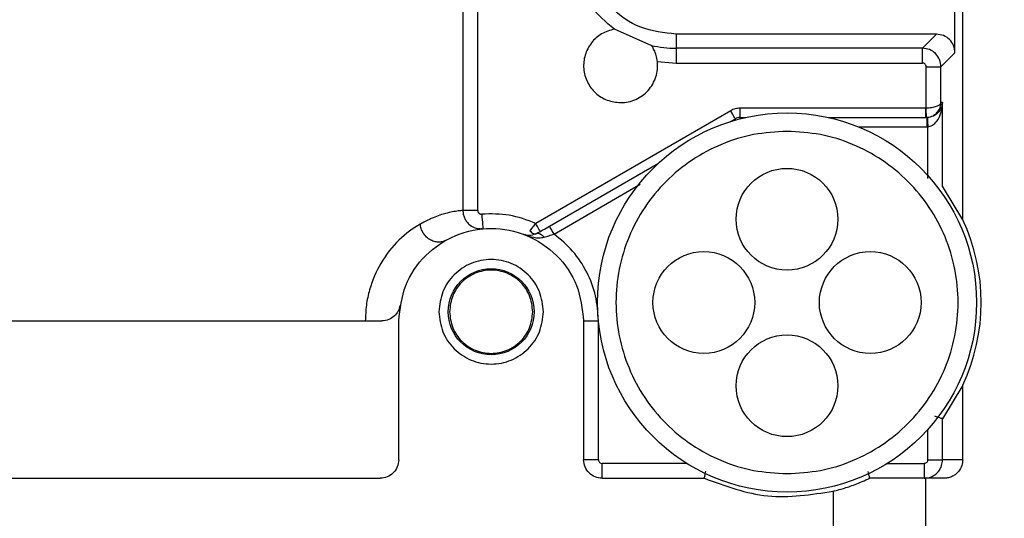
# Model space of a CAD drawing. Header units: inches. Extents: x 170 to 312, y 215 to 248.
# Tile 70 of 216: x 176.1507 to 176.2817, y 243.9741 to 244.0404. Entities that reach past the tile are written whole.
import ezdxf

# ---------------------------------------------------------------- set-up
doc = ezdxf.new("R2010")
doc.units = ezdxf.units.IN
doc.header["$LTSCALE"] = 0.25
doc.header["$MEASUREMENT"] = 0
doc.layers.add('ANNOTATIONS', color=1, linetype='Continuous')
doc.layers.add('STANDARD MOTOR LH', color=7, linetype='Continuous')
doc.styles.add('ARIAL', font='arial.ttf', dxfattribs={"height": 0.09375})
doc.dimstyles.new('STANDARD$0', dxfattribs={"dimtxt": 0.09375, "dimasz": 0.09375, "dimexe": 0.03125, "dimexo": 0.046875, "dimgap": 0.09, "dimtad": 0, "dimtih": 1, "dimtoh": 1, "dimdec": 4, "dimzin": 0, "dimdsep": 46, "dimtxsty": 'ARIAL', "dimcen": 0.09, "dimadec": 0, "dimazin": 0, "dimtfac": 1, "dimtdec": 4, "dimtofl": 0, "dimtmove": 0, "dimatfit": 1, "dimfxl": 1, "dimtolj": 1, "dimtzin": 0, "dimarcsym": 0})

# ---------------------------------------------------------------- blocks, each defined once
blk = doc.blocks.new('*D23')
at = {"layer": 'ANNOTATIONS', "color": 0, "lineweight": -2, "transparency": 16777216}
for p, q in [((175.7312287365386, 244.6669539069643), (175.7312287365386, 245.2745744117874)), ((176.9319160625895, 243.2737009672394), (176.9319160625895, 245.2745744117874)), ((175.8249787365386, 245.2433244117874), (176.1504763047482, 245.2433244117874)), ((176.8381660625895, 245.2433244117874), (176.5126684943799, 245.2433244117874))]:
    blk.add_line(p, q, dxfattribs=at)
at = {"layer": 'ANNOTATIONS', "color": 0, "transparency": 16777216}
for points in [[(175.8249787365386, 245.2589494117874), (175.8249787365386, 245.2276994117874), (175.7312287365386, 245.2433244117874)], [(176.8381660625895, 245.2589494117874), (176.8381660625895, 245.2276994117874), (176.9319160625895, 245.2433244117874)]]:
    blk.add_solid(points, dxfattribs=at)
at = {"layer": 'defpoints', "color": 0, "transparency": 16777216}
for p in [(175.7312287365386, 245.2433244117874), (175.7312287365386, 244.6200789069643), (176.9319160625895, 243.2268259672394)]:
    blk.add_point(p, dxfattribs=at)
at = {"layer": 'ANNOTATIONS', "color": 0, "transparency": 16777216, "insert": (176.331572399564, 245.2433244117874), "char_height": 0.09375, "attachment_point": 5, "style": 'ARIAL'}
blk.add_mtext('\\A1;20"', dxfattribs=at)
blk = doc.blocks.new('*D24')
at = {"layer": 'ANNOTATIONS', "color": 0, "lineweight": -2, "transparency": 16777216}
for p, q in [((175.869416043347, 244.2716909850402), (175.869416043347, 244.8408606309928)), ((176.9319160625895, 243.2737009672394), (176.9319160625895, 244.8408606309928)), ((175.963166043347, 244.8096106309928), (176.1155560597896, 244.8096106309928)), ((176.8381660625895, 244.8096106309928), (176.685776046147, 244.8096106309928))]:
    blk.add_line(p, q, dxfattribs=at)
at = {"layer": 'ANNOTATIONS', "color": 0, "transparency": 16777216}
for points in [[(175.963166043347, 244.8252356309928), (175.963166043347, 244.7939856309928), (175.869416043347, 244.8096106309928)], [(176.8381660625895, 244.8252356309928), (176.8381660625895, 244.7939856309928), (176.9319160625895, 244.8096106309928)]]:
    blk.add_solid(points, dxfattribs=at)
at = {"layer": 'defpoints', "color": 0, "transparency": 16777216}
for p in [(176.9319160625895, 244.8096106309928), (175.869416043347, 244.2248159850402), (176.9319160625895, 243.2268259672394)]:
    blk.add_point(p, dxfattribs=at)
at = {"layer": 'ANNOTATIONS', "color": 0, "transparency": 16777216, "insert": (176.4006660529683, 244.8096106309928), "char_height": 0.09375, "attachment_point": 5, "style": 'ARIAL'}
blk.add_mtext('\\A1;17 3/8"', dxfattribs=at)

msp = doc.modelspace()

# ---------------------------------------------------------------- linework, layer by layer
at = {"layer": 'STANDARD MOTOR LH'}
for p, q in [((176.2761521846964, 244.01379031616), (176.2761521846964, 244.0944578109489)), ((176.2751211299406, 244.0360059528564), (176.2751211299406, 244.044616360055)), ((176.2096437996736, 244.0421770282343), (176.2096437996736, 244.0150311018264)), ((176.2116102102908, 244.0150311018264), (176.2116160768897, 244.0416496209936)), ((176.2347981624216, 244.0368994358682), (176.229807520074, 244.0391340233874)), ((176.2726619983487, 244.0384652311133), (176.2380124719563, 244.0384652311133)), ((176.2380124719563, 244.0384652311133), (176.2380124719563, 244.0346308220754)), ((176.2707949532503, 244.036597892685), (176.2726619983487, 244.0384652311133)), ((176.2707949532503, 244.036597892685), (176.2380124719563, 244.036597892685)), ((176.2732540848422, 244.0341386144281), (176.2751211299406, 244.0360059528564)), ((176.2355218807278, 244.034823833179), (176.2380124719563, 244.0346308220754)), ((176.2380124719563, 244.0346308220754), (176.2707949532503, 244.0346308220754)), ((176.2712868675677, 244.0341386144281), (176.2732540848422, 244.0341386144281)), ((176.2712868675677, 244.0286228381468), (176.2712868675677, 244.0341386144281)), ((176.2732540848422, 244.0293608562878), (176.2732540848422, 244.0341386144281)), ((176.2465126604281, 244.0286222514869), (176.2465126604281, 244.0273920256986)), ((176.2712610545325, 244.0286222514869), (176.2465126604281, 244.0286222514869)), ((176.2712868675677, 244.0286228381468), (176.2712610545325, 244.0286222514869)), ((176.2712610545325, 244.0273920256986), (176.2712610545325, 244.0286222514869)), ((176.2734689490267, 244.0293608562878), (176.2732540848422, 244.0293608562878)), ((176.2734689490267, 244.0182547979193), (176.2734689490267, 244.0293608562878)), ((176.2452823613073, 244.028292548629), (176.219330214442, 244.0133092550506)), ((176.2465126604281, 244.0273920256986), (176.2472398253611, 244.0273920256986)), ((176.2583126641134, 244.0273920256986), (176.2713899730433, 244.0273920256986)), ((176.2712610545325, 244.0273920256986), (176.2713296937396, 244.0273931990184)), ((176.2714587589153, 244.0273931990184), (176.2713899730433, 244.0273920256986)), ((176.2713899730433, 244.0273920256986), (176.2713899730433, 244.0261617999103)), ((176.2452677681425, 244.0268634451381), (176.2458975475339, 244.0272271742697)), ((176.2622465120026, 244.0261617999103), (176.2713899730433, 244.0261617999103)), ((176.2715015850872, 244.0261635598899), (176.2713899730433, 244.0261617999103)), ((176.2715015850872, 244.0192738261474), (176.2715017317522, 244.0261635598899)), ((176.2211645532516, 244.0129478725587), (176.2356784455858, 244.0213271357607)), ((176.2217796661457, 244.0118819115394), (176.233250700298, 244.0185047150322)), ((176.2734689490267, 244.0182547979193), (176.2734712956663, 244.0182536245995)), ((176.2761521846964, 244.01379031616), (176.2734712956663, 244.0182536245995)), ((176.2116102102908, 244.0150311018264), (176.2096437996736, 244.0150311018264)), ((176.2119381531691, 244.0125794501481), (176.2117706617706, 244.0125947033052)), ((176.2121309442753, 244.0125618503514), (176.2120602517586, 244.0125683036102)), ((176.212060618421, 244.0125465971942), (176.2123200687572, 244.0125800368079)), ((176.201103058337, 243.9818707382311), (176.201103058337, 244.0003252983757)), ((176.2257093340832, 244.0003252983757), (176.2257093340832, 243.9818707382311)), ((176.2257093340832, 244.0003252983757), (176.2276778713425, 244.0003252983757)), ((176.2276778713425, 243.9818707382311), (176.2276778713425, 244.0002977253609)), ((176.2761521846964, 243.9917817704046), (176.2734712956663, 243.9873184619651)), ((176.2761521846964, 243.9818707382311), (176.2761521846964, 243.9917817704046)), ((176.2734689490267, 243.9873172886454), (176.2734712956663, 243.9873184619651)), ((176.2734689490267, 243.9818707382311), (176.2734689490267, 243.9873172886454)), ((176.2715015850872, 243.9818707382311), (176.2715015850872, 243.9858893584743)), ((176.2276778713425, 243.9818707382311), (176.2257093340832, 243.9818707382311)), ((176.2761521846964, 243.9818707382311), (176.2734689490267, 243.9818707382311)), ((176.2281700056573, 243.9794096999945), (176.2281700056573, 243.9813785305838)), ((176.2394405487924, 243.9813785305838), (176.2281700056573, 243.9813785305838)), ((176.2661120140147, 243.9813785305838), (176.271009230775, 243.9813785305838)), ((176.271009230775, 243.9813785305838), (176.271009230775, 243.9794096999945)), ((176.0854534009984, 243.9794096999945), (176.1986423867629, 243.9794096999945)), ((176.2281700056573, 243.9794096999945), (176.2417720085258, 243.9794096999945)), ((176.2712309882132, 243.9730526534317), (176.2712309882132, 243.9794096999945)), ((176.2736901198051, 243.9794096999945), (176.2712309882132, 243.9794096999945)), ((176.2589278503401, 243.977691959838), (176.2589278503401, 243.9728379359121))]:
    msp.add_line(p, q, dxfattribs=at)
at = {"layer": 'STANDARD MOTOR LH', "flags": 128}
for points in [[(176.2458975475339, 244.0272271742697), (176.2458857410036, 244.0272477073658), (176.2458506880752, 244.0273081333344), (176.2457938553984, 244.0274066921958), (176.2457173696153, 244.0275392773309), (176.2456241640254, 244.0277006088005), (176.2455177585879, 244.0278848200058), (176.2454024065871, 244.0280848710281), (176.2452823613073, 244.028292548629)], [(176.2714587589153, 244.0273931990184), (176.2714594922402, 244.0273691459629), (176.2714619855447, 244.027299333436), (176.2714659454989, 244.0271855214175), (176.2714713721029, 244.0270324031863), (176.2714778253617, 244.0268464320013), (176.2714851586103, 244.0266340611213), (176.2714932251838, 244.0264035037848), (176.2715015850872, 244.0261635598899)], [(176.2121463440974, 244.0145412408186), (176.212180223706, 244.0141587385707), (176.2122128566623, 244.0137909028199), (176.2122428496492, 244.0134518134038), (176.2122691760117, 244.0131543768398), (176.2122908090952, 244.0129109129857), (176.2123068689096, 244.0127296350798), (176.2123167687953, 244.0126181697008), (176.2123200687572, 244.0125800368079)], [(176.2199453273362, 244.0122438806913), (176.2199335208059, 244.0122644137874), (176.21989854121, 244.012324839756), (176.2198417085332, 244.0124233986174), (176.2197651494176, 244.0125559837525), (176.2196719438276, 244.0127173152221), (176.2195656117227, 244.0129015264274), (176.2194501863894, 244.0131015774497), (176.219330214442, 244.0133092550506)], [(176.2217796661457, 244.0118819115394), (176.2216596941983, 244.0120901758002), (176.2215442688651, 244.0122902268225), (176.2214379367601, 244.012473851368), (176.2213447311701, 244.0126357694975), (176.2212682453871, 244.0127683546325), (176.2212113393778, 244.012866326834), (176.2211763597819, 244.0129273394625), (176.2211645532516, 244.0129478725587)]]:
    msp.add_lwpolyline(points, dxfattribs=at)
at = {"layer": 'STANDARD MOTOR LH'}
for centre, radius in [((176.2527762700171, 244.0027858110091), 0.02522145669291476), ((176.2527762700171, 244.0138586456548), 0.006766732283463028), ((176.2417034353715, 244.0027858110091), 0.006766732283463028), ((176.2638491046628, 244.0027858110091), 0.006766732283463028), ((176.213406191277, 244.0015554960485), 0.005720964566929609), ((176.2527762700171, 243.9917129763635), 0.006766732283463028)]:
    msp.add_circle(centre, radius, dxfattribs=at)
for centre, radius, start, end in [((176.2380124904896, 244.0507680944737), 0.01417016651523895, 256.6752316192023, 270.0000000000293), ((176.2465126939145, 244.0261617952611), 0.001230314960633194, 90, 120.000000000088), ((176.2527762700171, 244.0027858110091), 0.02583661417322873, 334.7912347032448, 25.20876529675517)]:
    msp.add_arc(centre, radius, start, end, dxfattribs=at)
for points, knots in [([(176.2380124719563, 244.0384652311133), (176.2364003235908, 244.0386500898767), (176.2331759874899, 244.0390198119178), (176.2291091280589, 244.0418648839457), (176.2262642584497, 244.045931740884), (176.2258943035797, 244.0491560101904), (176.2257093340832, 244.0507680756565)], [0, 0, 0, 0, 0.2499976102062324, 0.5000013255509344, 0.7500113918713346, 1, 1, 1, 1]), ([(176.229807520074, 244.0391340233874), (176.2286587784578, 244.040090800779), (176.2263613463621, 244.0420043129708), (176.2251598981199, 244.0447422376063), (176.2245591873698, 244.0461111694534)], [0, 0, 0, 0, 0.5000111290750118, 1, 1, 1, 1]), ([(176.229807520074, 244.0391340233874), (176.2292175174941, 244.0389666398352), (176.2280375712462, 244.038631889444), (176.2266516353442, 244.0373588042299), (176.2258013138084, 244.0357125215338), (176.2256126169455, 244.0338591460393), (176.2261084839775, 244.0320633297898), (176.227222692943, 244.0305830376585), (176.2288013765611, 244.0295586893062), (176.2300208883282, 244.0294267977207), (176.230630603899, 244.0293608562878)], [0, 0, 0, 0, 0.1250104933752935, 0.2500085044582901, 0.3750081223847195, 0.5000073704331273, 0.6250123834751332, 0.749991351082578, 0.8750039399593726, 1, 1, 1, 1]), ([(176.2751211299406, 244.0360059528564), (176.2750841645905, 244.0363281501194), (176.2750102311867, 244.0369725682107), (176.274441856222, 244.0377855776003), (176.2736286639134, 244.0383536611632), (176.2729842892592, 244.0384280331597), (176.2726619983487, 244.0384652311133)], [0, 0, 0, 0, 0.2499832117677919, 0.499984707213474, 0.749911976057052, 1, 1, 1, 1]), ([(176.2355218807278, 244.034823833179), (176.2354766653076, 244.0351004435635), (176.2353829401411, 244.0356738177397), (176.235101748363, 244.0363693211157), (176.2348788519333, 244.0367714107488), (176.2347694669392, 244.0369446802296), (176.2347541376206, 244.0369679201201), (176.2347466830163, 244.0369792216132)], [0, 0, 0, 0, 0.2582138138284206, 0.5352406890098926, 0.7898923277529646, 0.8978252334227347, 1, 1, 1, 1]), ([(176.2732540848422, 244.0341386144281), (176.2732169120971, 244.0344606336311), (176.2731425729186, 244.0351046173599), (176.2725737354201, 244.0359169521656), (176.2717615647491, 244.0364865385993), (176.2711171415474, 244.0365607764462), (176.2707949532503, 244.036597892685)], [0, 0, 0, 0, 0.249945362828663, 0.4998482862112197, 0.749942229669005, 0.9999999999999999, 0.9999999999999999, 0.9999999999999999, 0.9999999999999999]), ([(176.2707949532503, 244.0346308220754), (176.2707949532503, 244.0348830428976), (176.2707949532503, 244.0353875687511), (176.2707949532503, 244.0360290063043), (176.2707949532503, 244.0364863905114), (176.2707949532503, 244.0365607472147), (176.2707949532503, 244.036597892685)], [0, 0, 0, 0, 0.2500259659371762, 0.5001354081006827, 0.7502887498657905, 1, 1, 1, 1]), ([(176.230630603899, 244.0293608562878), (176.2309753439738, 244.0293816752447), (176.2316648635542, 244.0294233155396), (176.2326532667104, 244.0297587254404), (176.2335533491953, 244.0302763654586), (176.2343239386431, 244.0309753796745), (176.2349333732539, 244.031818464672), (176.2353495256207, 244.0327697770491), (176.2355732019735, 244.0337892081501), (176.2355389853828, 244.0344790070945), (176.2355218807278, 244.034823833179)], [0, 0, 0, 0, 0.1249981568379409, 0.2500106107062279, 0.3750013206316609, 0.5000174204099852, 0.62503163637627, 0.7500211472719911, 0.8750371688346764, 1, 1, 1, 1]), ([(176.2712868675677, 244.0341386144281), (176.2712798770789, 244.0342036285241), (176.2712659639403, 244.0343330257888), (176.2711503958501, 244.0344937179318), (176.2709899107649, 244.0346103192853), (176.2708603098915, 244.0346239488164), (176.2707949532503, 244.0346308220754)], [0, 0, 0, 0, 0.2511208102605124, 0.4998046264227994, 0.7477556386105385, 1, 1, 1, 1]), ([(176.2465126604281, 244.0286222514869), (176.2462966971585, 244.0286080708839), (176.2458647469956, 244.0285797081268), (176.2454764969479, 244.0283882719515), (176.2452823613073, 244.028292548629)], [0, 0, 0, 0, 0.4999726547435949, 1, 1, 1, 1]), ([(176.2732540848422, 244.0293608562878), (176.2732383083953, 244.0293028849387), (176.2732085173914, 244.029193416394), (176.2730145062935, 244.0290138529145), (176.2726445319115, 244.0288218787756), (176.2720238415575, 244.0286640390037), (176.2715266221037, 244.0286362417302), (176.2712868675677, 244.0286228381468)], [0, 0, 0, 0, 0.157838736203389, 0.2980502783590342, 0.5233815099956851, 0.770179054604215, 1, 1, 1, 1]), ([(176.2713296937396, 244.0273931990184), (176.271329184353, 244.0274098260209), (176.2713284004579, 244.0274354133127), (176.2713228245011, 244.0275887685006), (176.2713172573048, 244.027747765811), (176.2713106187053, 244.0279444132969), (176.2713003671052, 244.0282306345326), (176.2712921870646, 244.0284682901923), (176.2712868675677, 244.0286228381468)], [0, 0, 0, 0, 0.2396451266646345, 0.3687898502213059, 0.5001396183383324, 0.6317406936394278, 0.7605202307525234, 1, 1, 1, 1]), ([(176.2713296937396, 244.0273931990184), (176.2715686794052, 244.0274273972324), (176.2720643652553, 244.0274983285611), (176.2726759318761, 244.0279265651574), (176.2730344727, 244.0284290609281), (176.2732182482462, 244.0289160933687), (176.2732416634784, 244.0292066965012), (176.2732540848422, 244.0293608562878)], [0, 0, 0, 0, 0.2298043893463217, 0.4766427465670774, 0.7018944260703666, 0.8418603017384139, 1, 1, 1, 1]), ([(176.2734689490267, 244.0293608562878), (176.2734125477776, 244.0290543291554), (176.2733156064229, 244.0285274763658), (176.2727942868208, 244.0278912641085), (176.272239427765, 244.0275549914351), (176.271786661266, 244.027420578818), (176.2715646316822, 244.0274020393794), (176.2714587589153, 244.0273931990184)], [0, 0, 0, 0, 0.3870335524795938, 0.6652256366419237, 0.8523358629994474, 0.9295877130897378, 1, 1, 1, 1]), ([(176.2715017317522, 244.0261635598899), (176.2716073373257, 244.0261783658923), (176.2718289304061, 244.0262094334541), (176.2722783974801, 244.0264279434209), (176.2728264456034, 244.0269725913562), (176.2733337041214, 244.0280065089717), (176.2734192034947, 244.0288627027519), (176.2734689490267, 244.0293608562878)], [0, 0, 0, 0, 0.07036892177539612, 0.1476557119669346, 0.3347504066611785, 0.6129422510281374, 1, 1, 1, 1]), ([(176.2527762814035, 244.0255463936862), (176.2512865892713, 244.0254618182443), (176.2483071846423, 244.0252926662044), (176.2440100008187, 244.0239389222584), (176.2400494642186, 244.0218356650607), (176.236578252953, 244.0189831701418), (176.2337292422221, 244.0155128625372), (176.2316125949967, 244.0115520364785), (176.2303088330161, 244.0072548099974), (176.229868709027, 244.0027857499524), (176.2303088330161, 243.9983166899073), (176.2316125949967, 243.9940194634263), (176.2337292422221, 243.9900586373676), (176.236578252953, 243.986588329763), (176.2400494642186, 243.9837358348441), (176.2440100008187, 243.9816325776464), (176.2483071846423, 243.9802788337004), (176.2512865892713, 243.9801096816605), (176.2527762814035, 243.9800251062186)], [0, 0, 0, 0, 0.06249968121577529, 0.1250002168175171, 0.1874988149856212, 0.2499992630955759, 0.3124974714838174, 0.375000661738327, 0.4374999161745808, 0.5000000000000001, 0.5625000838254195, 0.6249993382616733, 0.6875025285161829, 0.7500007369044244, 0.8125011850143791, 0.8749997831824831, 0.9375003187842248, 1, 1, 1, 1]), ([(176.2527762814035, 243.9800251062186), (176.25426597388, 243.9801096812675), (176.2572453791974, 243.9802788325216), (176.2615425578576, 243.9816325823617), (176.2655030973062, 243.9837358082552), (176.2689742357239, 243.9865883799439), (176.2718233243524, 243.9900586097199), (176.273939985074, 243.994019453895), (176.275243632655, 243.9983167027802), (176.2756837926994, 244.0027857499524), (176.275243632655, 244.0072547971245), (176.273939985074, 244.0115520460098), (176.2718233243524, 244.0155128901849), (176.2689742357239, 244.0189831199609), (176.2655030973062, 244.0218356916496), (176.2615425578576, 244.0239389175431), (176.2572453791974, 244.0252926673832), (176.25426597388, 244.0254618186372), (176.2527762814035, 244.0255463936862)], [0, 0, 0, 0, 0.0624997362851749, 0.1250003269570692, 0.1874989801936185, 0.2499986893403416, 0.3124976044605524, 0.3750008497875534, 0.4374998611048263, 0.5, 0.5625001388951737, 0.6249991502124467, 0.6875023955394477, 0.7500013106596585, 0.8125010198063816, 0.8749996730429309, 0.9375002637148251, 0.9999999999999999, 0.9999999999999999, 0.9999999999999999, 0.9999999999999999]), ([(176.2096437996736, 244.0150311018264), (176.2095153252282, 244.0150188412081), (176.2092824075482, 244.0149966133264), (176.2085140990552, 244.0148900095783), (176.2074653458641, 244.0146662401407), (176.2060278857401, 244.0142726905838), (176.2046339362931, 244.013561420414), (176.2039638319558, 244.0132194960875)], [0, 0, 0, 0, 0.2214204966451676, 0.4014241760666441, 0.5571879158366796, 0.7871297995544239, 1, 1, 1, 1]), ([(176.2096437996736, 244.0150311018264), (176.2096533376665, 244.0148669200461), (176.2096726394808, 244.0145346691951), (176.209829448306, 244.0140507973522), (176.2100814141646, 244.013598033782), (176.2105021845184, 244.0131199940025), (176.211056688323, 244.0127688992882), (176.2117135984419, 244.0125721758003), (176.212108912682, 244.012577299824), (176.2123200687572, 244.0125800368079)], [0, 0, 0, 0, 0.120780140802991, 0.2444199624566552, 0.3709141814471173, 0.5003770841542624, 0.7101485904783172, 0.8451766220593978, 1, 1, 1, 1]), ([(176.2116102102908, 244.0150311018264), (176.2116123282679, 244.0149962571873), (176.2116164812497, 244.0149279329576), (176.2116479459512, 244.0148303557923), (176.2116989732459, 244.0147421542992), (176.2117676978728, 244.0146657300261), (176.2118497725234, 244.0146039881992), (176.2119415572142, 244.0145605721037), (176.2120420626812, 244.0145378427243), (176.2121109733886, 244.0145400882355), (176.2121463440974, 244.0145412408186)], [0, 0, 0, 0, 0.1278524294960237, 0.2506962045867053, 0.3726065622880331, 0.4998141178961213, 0.625689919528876, 0.7475043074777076, 0.8703982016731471, 1, 1, 1, 1]), ([(176.219330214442, 244.0133092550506), (176.2181728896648, 244.0137477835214), (176.2158582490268, 244.0146248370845), (176.213383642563, 244.014569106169), (176.2121463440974, 244.0145412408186)], [0, 0, 0, 0, 0.5000019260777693, 0.9999999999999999, 0.9999999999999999, 0.9999999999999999, 0.9999999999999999]), ([(176.2039638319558, 244.0132194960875), (176.203032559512, 244.0126129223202), (176.2013254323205, 244.0115010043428), (176.1987891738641, 244.0084480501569), (176.1973451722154, 244.00519064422), (176.1967419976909, 244.0024584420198), (176.1966848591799, 244.0010309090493), (176.1966566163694, 244.0003252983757)], [0, 0, 0, 0, 0.3206904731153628, 0.5878617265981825, 0.7963555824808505, 0.8993412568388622, 1, 1, 1, 1]), ([(176.2074138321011, 244.0110705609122), (176.2072821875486, 244.0110079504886), (176.2070019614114, 244.0108746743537), (176.2065032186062, 244.0107988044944), (176.2059400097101, 244.0108480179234), (176.2053495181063, 244.0110674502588), (176.2048002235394, 244.0114586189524), (176.204361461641, 244.0119893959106), (176.2040640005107, 244.012594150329), (176.2039964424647, 244.0130159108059), (176.2039638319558, 244.0132194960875)], [0, 0, 0, 0, 0.09792255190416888, 0.2084435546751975, 0.3311390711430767, 0.4635544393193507, 0.6018292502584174, 0.7406689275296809, 0.8748199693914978, 1, 1, 1, 1]), ([(176.219330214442, 244.0133092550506), (176.2191919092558, 244.0131406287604), (176.2189052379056, 244.0127911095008), (176.2186674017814, 244.0124877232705), (176.2185443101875, 244.0123307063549)], [0, 0, 0, 0, 0.482452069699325, 1, 1, 1, 1]), ([(176.219457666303, 244.0119622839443), (176.2197249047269, 244.0121165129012), (176.2202625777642, 244.0124268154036), (176.2208627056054, 244.0127734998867), (176.2211645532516, 244.0129478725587)], [0, 0, 0, 0, 0.4970277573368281, 0.9999999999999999, 0.9999999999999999, 0.9999999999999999, 0.9999999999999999]), ([(176.201103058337, 244.0003252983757), (176.2012880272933, 244.0019354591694), (176.2016579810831, 244.0051559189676), (176.2045028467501, 244.0092513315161), (176.2085696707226, 244.0119878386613), (176.2134061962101, 244.0129482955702), (176.2182427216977, 244.0119878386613), (176.2223095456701, 244.0092513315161), (176.2251544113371, 244.0051559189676), (176.2255243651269, 244.0019354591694), (176.2257093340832, 244.0003252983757)], [0, 0, 0, 0, 0.1249942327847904, 0.2499991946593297, 0.3749993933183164, 0.5, 0.6250006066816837, 0.7500008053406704, 0.8750057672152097, 1, 1, 1, 1]), ([(176.2194575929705, 244.0119622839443), (176.2191945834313, 244.0118556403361), (176.2185538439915, 244.0115958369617), (176.2180635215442, 244.0117411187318), (176.2177744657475, 244.0118267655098)], [0, 0, 0, 0, 0.4104781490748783, 1, 1, 1, 1]), ([(176.2177744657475, 244.0118267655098), (176.2182117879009, 244.0116828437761), (176.2188614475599, 244.0114690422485), (176.2197659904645, 244.0113600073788), (176.2202164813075, 244.0114363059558), (176.2204366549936, 244.0114735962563)], [0, 0, 0, 0, 0.5129002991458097, 0.7619340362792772, 1, 1, 1, 1]), ([(176.2185443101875, 244.0123307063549), (176.2186262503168, 244.012248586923), (176.2187912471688, 244.0120832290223), (176.2190492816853, 244.0119430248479), (176.2192816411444, 244.0118936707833), (176.2194004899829, 244.0119399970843), (176.219457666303, 244.0119622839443)], [0, 0, 0, 0, 0.255652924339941, 0.5147896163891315, 0.766572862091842, 1, 1, 1, 1]), ([(176.219457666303, 244.0119622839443), (176.2195236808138, 244.0119852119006), (176.2196579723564, 244.0120318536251), (176.2199216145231, 244.0119445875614), (176.2201948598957, 244.0117572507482), (176.2203580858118, 244.0115657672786), (176.2204366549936, 244.0114735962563)], [0, 0, 0, 0, 0.2513851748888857, 0.5113860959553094, 0.7648045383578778, 1, 1, 1, 1]), ([(176.2204366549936, 244.0114735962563), (176.2206532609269, 244.0115356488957), (176.2210849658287, 244.0116593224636), (176.2215486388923, 244.0118078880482), (176.2217796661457, 244.0118819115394)], [0, 0, 0, 0, 0.5017453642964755, 1, 1, 1, 1]), ([(176.2276778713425, 244.0003252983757), (176.2276015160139, 244.0014484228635), (176.2274488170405, 244.0036944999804), (176.2262213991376, 244.0068654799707), (176.224373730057, 244.0097198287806), (176.2226443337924, 244.0111612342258), (176.2217796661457, 244.0118819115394)], [0, 0, 0, 0, 0.2500157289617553, 0.499993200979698, 0.7500054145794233, 1, 1, 1, 1]), ([(176.2203574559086, 244.0015555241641), (176.2202529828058, 244.0024652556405), (176.2200440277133, 244.0042847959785), (176.2184363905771, 244.0065984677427), (176.2161389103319, 244.0081449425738), (176.2134061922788, 244.0086878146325), (176.2106734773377, 244.0081449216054), (176.2083759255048, 244.0065985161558), (176.2067683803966, 244.004284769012), (176.2065594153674, 244.0024652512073), (176.2064549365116, 244.0015555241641)], [0, 0, 0, 0, 0.1249905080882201, 0.2499916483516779, 0.3749984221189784, 0.4999995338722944, 0.6250006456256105, 0.7500102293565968, 0.8750094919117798, 1, 1, 1, 1]), ([(176.21894257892, 244.0015555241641), (176.218859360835, 244.0022800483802), (176.218692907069, 244.0037292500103), (176.2174126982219, 244.0055721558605), (176.2155827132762, 244.006803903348), (176.2134061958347, 244.0072357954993), (176.2112296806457, 244.0068039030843), (176.2093996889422, 244.0055721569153), (176.2081195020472, 244.0037292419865), (176.2079529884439, 244.0022800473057), (176.2078697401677, 244.0015555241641)], [0, 0, 0, 0, 0.124984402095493, 0.2499952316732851, 0.3750001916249, 0.4999995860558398, 0.6249989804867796, 0.7500039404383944, 0.8750147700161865, 0.9999999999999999, 0.9999999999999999, 0.9999999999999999, 0.9999999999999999]), ([(176.2012750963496, 244.0023756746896), (176.2012081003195, 244.0021280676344), (176.2010626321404, 244.0015904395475), (176.2005354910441, 244.0009343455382), (176.1997860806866, 244.0004304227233), (176.1991747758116, 244.0003618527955), (176.198848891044, 244.0003252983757)], [0, 0, 0, 0, 0.189435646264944, 0.4113207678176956, 0.686176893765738, 0.9999999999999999, 0.9999999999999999, 0.9999999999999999, 0.9999999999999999]), ([(176.2064549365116, 244.0015555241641), (176.2065594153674, 244.0006457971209), (176.2067683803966, 243.9988262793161), (176.2083759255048, 243.9965125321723), (176.2106734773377, 243.9949661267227), (176.2134061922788, 243.9944232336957), (176.2161389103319, 243.9949661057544), (176.2184363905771, 243.9965125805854), (176.2200440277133, 243.9988262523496), (176.2202529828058, 244.0006457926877), (176.2203574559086, 244.0015555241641)], [0, 0, 0, 0, 0.1249905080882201, 0.2499897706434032, 0.3749993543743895, 0.5000004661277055, 0.6250015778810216, 0.7500083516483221, 0.8750094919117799, 1, 1, 1, 1]), ([(176.2078697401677, 244.0015555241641), (176.2079529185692, 244.0008307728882), (176.2081192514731, 243.9993814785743), (176.2093999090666, 243.9975388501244), (176.2112296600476, 243.9963071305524), (176.2134061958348, 243.9958752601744), (176.2155827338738, 243.9963071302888), (176.2174124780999, 243.9975388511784), (176.2186931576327, 243.9993814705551), (176.2188594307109, 244.000830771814), (176.21894257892, 244.0015555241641)], [0, 0, 0, 0, 0.1250172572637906, 0.2499985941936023, 0.3750022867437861, 0.5000004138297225, 0.6249985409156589, 0.7500022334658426, 0.8749835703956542, 1, 1, 1, 1]), ([(176.0852469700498, 244.0003252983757), (176.0893098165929, 244.0003252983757), (176.0974353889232, 244.0003252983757), (176.1115585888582, 244.0003252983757), (176.1265361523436, 244.0003252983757), (176.1420479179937, 244.0003252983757), (176.1575596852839, 244.0003252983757), (176.1725372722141, 244.0003252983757), (176.1866604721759, 244.0003252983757), (176.1947860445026, 244.0003252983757), (176.198848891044, 244.0003252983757)], [0, 0, 0, 0, 0.1250024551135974, 0.2500011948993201, 0.3749997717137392, 0.4999997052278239, 0.6250002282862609, 0.74999880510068, 0.8749975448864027, 1, 1, 1, 1]), ([(176.2734689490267, 243.9873172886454), (176.2734330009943, 243.9873291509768), (176.2733780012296, 243.9873473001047), (176.2731155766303, 243.9874359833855), (176.2728382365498, 243.9875273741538), (176.272573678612, 243.9876176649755), (176.2724258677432, 243.9876681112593)], [0, 0, 0, 0, 0.3608809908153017, 0.5521406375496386, 0.7497769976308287, 0.9999999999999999, 0.9999999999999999, 0.9999999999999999, 0.9999999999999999]), ([(176.201103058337, 243.9818707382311), (176.2010661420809, 243.9815480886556), (176.2009923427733, 243.9809030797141), (176.2004227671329, 243.9800900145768), (176.1996098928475, 243.9795203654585), (176.1989648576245, 243.9794465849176), (176.1986423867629, 243.9794096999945)], [0, 0, 0, 0, 0.2501073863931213, 0.4999898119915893, 0.7500311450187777, 1, 1, 1, 1]), ([(176.2281700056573, 243.9794096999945), (176.2278475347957, 243.9794465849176), (176.2272024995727, 243.9795203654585), (176.2263896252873, 243.9800900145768), (176.2258200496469, 243.9809030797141), (176.2257462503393, 243.9815480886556), (176.2257093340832, 243.9818707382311)], [0, 0, 0, 0, 0.2499688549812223, 0.5000101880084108, 0.7498926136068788, 1, 1, 1, 1]), ([(176.2276778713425, 243.9818707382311), (176.2276849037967, 243.9818057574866), (176.2276989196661, 243.9816762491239), (176.2278140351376, 243.9815150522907), (176.2279751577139, 243.9813991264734), (176.228104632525, 243.9813854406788), (176.2281700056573, 243.9813785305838)], [0, 0, 0, 0, 0.251009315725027, 0.5002682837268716, 0.7476804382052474, 1, 1, 1, 1]), ([(176.271009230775, 243.9794096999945), (176.2712075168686, 243.9794235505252), (176.2715935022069, 243.9794505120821), (176.2721242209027, 243.9796557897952), (176.2725721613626, 243.9799460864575), (176.2730246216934, 243.9804046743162), (176.2733941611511, 243.9810542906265), (176.2734453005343, 243.9816125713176), (176.2734689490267, 243.9818707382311)], [0, 0, 0, 0, 0.1540643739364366, 0.2999029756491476, 0.4374907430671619, 0.5669097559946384, 0.7997251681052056, 0.9999999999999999, 0.9999999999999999, 0.9999999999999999, 0.9999999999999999]), ([(176.2715015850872, 243.9818707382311), (176.2714946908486, 243.9818053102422), (176.2714810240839, 243.9816756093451), (176.2713648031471, 243.9815144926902), (176.2712034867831, 243.9813996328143), (176.2710741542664, 243.9813855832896), (176.271009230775, 243.9813785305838)], [0, 0, 0, 0, 0.2524531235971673, 0.5004493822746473, 0.7492311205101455, 1, 1, 1, 1]), ([(176.2715015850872, 243.9818707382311), (176.2717538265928, 243.9818707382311), (176.2722583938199, 243.9818707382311), (176.2728992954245, 243.9818707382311), (176.2733580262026, 243.9818707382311), (176.2734319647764, 243.9818707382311), (176.2734689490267, 243.9818707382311)], [0, 0, 0, 0, 0.2499968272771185, 0.5000771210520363, 0.7499373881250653, 1, 1, 1, 1]), ([(176.2761521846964, 243.9818707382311), (176.2761288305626, 243.981614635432), (176.2760781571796, 243.9810589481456), (176.2757094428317, 243.9804057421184), (176.2752562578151, 243.9799468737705), (176.2748020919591, 243.9796541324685), (176.2742733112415, 243.9794484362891), (176.2738847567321, 243.9794226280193), (176.2736901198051, 243.9794096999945)], [0, 0, 0, 0, 0.1986231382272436, 0.4309689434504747, 0.5644871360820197, 0.6983961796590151, 0.84891890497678, 1, 1, 1, 1]), ([(176.2417720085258, 243.9794096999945), (176.2417783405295, 243.979437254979), (176.2417879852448, 243.979479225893), (176.2418450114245, 243.9797333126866), (176.2419000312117, 243.9799807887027), (176.2419539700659, 243.9802164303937), (176.2419810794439, 243.9803348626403)], [0, 0, 0, 0, 0.3837982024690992, 0.5845897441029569, 0.7912170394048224, 1, 1, 1, 1]), ([(176.2637805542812, 243.9794096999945), (176.2637742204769, 243.9794373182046), (176.2637645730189, 243.9794793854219), (176.2637075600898, 243.9797330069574), (176.2636534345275, 243.9799777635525), (176.2636013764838, 243.9802021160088), (176.2635758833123, 243.9803119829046)], [0, 0, 0, 0, 0.3878675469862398, 0.590788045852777, 0.7996061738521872, 1, 1, 1, 1]), ([(176.2417720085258, 243.9794096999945), (176.2445575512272, 243.9783868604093), (176.2501286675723, 243.9763411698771), (176.2559947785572, 243.9772416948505), (176.2589278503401, 243.977691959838)], [0, 0, 0, 0, 0.4999972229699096, 1, 1, 1, 1]), ([(176.2589278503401, 243.977691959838), (176.2589998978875, 243.9777088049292), (176.2591403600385, 243.9777416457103), (176.2602220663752, 243.9780349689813), (176.2618035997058, 243.9785425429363), (176.2631110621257, 243.979116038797), (176.2637805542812, 243.9794096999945)], [0, 0, 0, 0, 0.2484985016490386, 0.4844666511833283, 0.7360187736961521, 1, 1, 1, 1]), ([(176.2712309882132, 243.9794096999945), (176.2712014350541, 243.9794096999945), (176.2711423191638, 243.9794096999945), (176.2706720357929, 243.9794096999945), (176.269946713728, 243.9794096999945), (176.2689748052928, 243.9794096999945), (176.2678111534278, 243.9794096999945), (176.2665132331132, 243.9794096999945), (176.2651396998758, 243.9794096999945), (176.2642336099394, 243.9794096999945), (176.2637805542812, 243.9794096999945)], [0, 0, 0, 0, 0.1249793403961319, 0.2499991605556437, 0.3750094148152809, 0.5000046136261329, 0.6250083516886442, 0.750008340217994, 0.8750012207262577, 1, 1, 1, 1])]:
    msp.add_open_spline(points, degree=3, knots=knots, dxfattribs=at)

# ---------------------------------------------------------------- dimensions: what is measured, and where the dimension line sits
at = {"layer": 'ANNOTATIONS'}
for base, p1, p2, text, picture, middle in [((175.7312287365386, 245.2433244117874), (176.9319160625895, 243.2268259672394), (175.7312287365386, 244.6200789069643), '20"', '*D23', (176.331572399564, 245.2433244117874)), ((176.9319160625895, 244.8096106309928), (175.869416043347, 244.2248159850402), (176.9319160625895, 243.2268259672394), '17 3/8"', '*D24', (176.4006660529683, 244.8096106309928))]:
    dim = msp.add_linear_dim(base=base, p1=p1, p2=p2, text=text, dimstyle='STANDARD$0', dxfattribs=at)
    dim.commit()
    dim.dimension.update_dxf_attribs({"geometry": picture, "text_midpoint": middle, "dimtype": 160})

doc.saveas('drawing.dxf')
